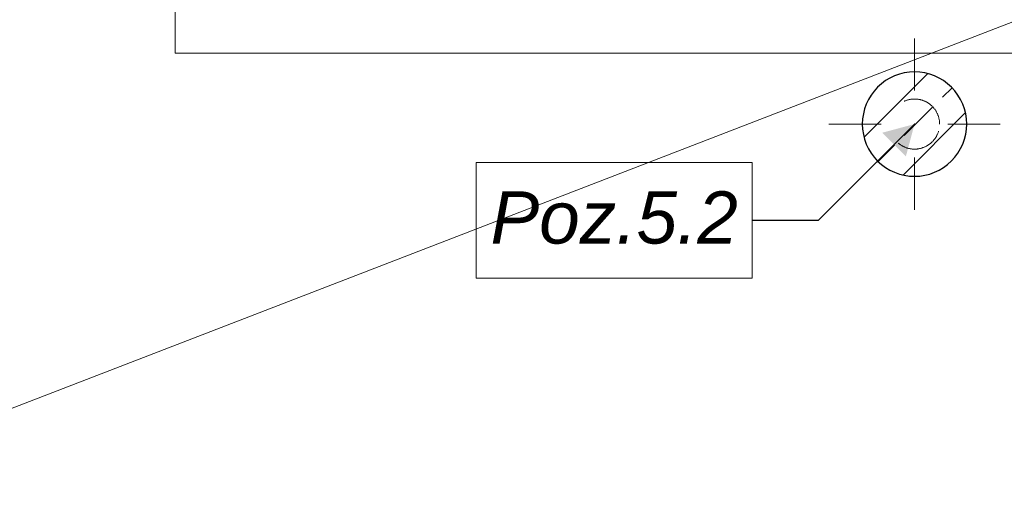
# Model space of a CAD drawing. Header units: millimetres. Extents: x -52968 to 399385, y -141133 to 110561.
# Tile 92 of 146: x 73858 to 76215, y -98368 to -97208. Entities that reach past the tile are written whole.
import ezdxf

# ---------------------------------------------------------------- set-up
doc = ezdxf.new("R2010")
doc.units = ezdxf.units.MM
doc.linetypes.add('SIM-Wegliniec-21.07.2025-Parter$0$Przerywana', pattern=[240, 120, -120])
doc.layers.add('_xref', color=250, linetype='Continuous')
for name, color, linetype, lineweight in [('SIM-Wegliniec-21.07.2025-Parter$0$Nowe_A-Konstrukcja Opis_Nr_pióra__58', 250, 'Continuous', 0), ('SIM-Wegliniec-21.07.2025-Parter$0$Nowe_A-Strop-Wejście_Nr_pióra__89', 250, 'Continuous', 0), ('SIM-Wegliniec-21.07.2025-Parter$0$Nowe_A-Słupy', 250, 'Continuous', 0), ('SIM-Wegliniec-21.07.2025-Parter$0$Nowe_A-Słupy_Nr_pióra__20', 250, 'Continuous', 0), ('SIM-Wegliniec-21.07.2025-Parter$0$Nowe_A-Słupy_Nr_pióra__28', 250, 'Continuous', 0), ('SIM-Wegliniec-21.07.2025-Parter$0$Nowe_A-Słupy_Nr_pióra__88', 250, 'Continuous', 0)]:
    doc.layers.add(name, color=color, linetype=linetype, lineweight=lineweight)
doc.styles.add('SIM-Wegliniec-21.07.2025-Parter$0$STYL_AUTOMATYCZNY_3', font='arial.ttf')
doc.dimstyles.new('SIM-Wegliniec-21.07.2025-Parter$0$STYL_AUTOMATYCZNY__9', dxfattribs={"dimtxt": 0.18, "dimasz": 76, "dimexe": 0.18, "dimexo": 0.0625, "dimgap": 0, "dimtad": 0, "dimtih": 1, "dimtoh": 1, "dimdec": 4, "dimzin": 0, "dimdsep": 46, "dimcen": 0.09, "dimadec": 0, "dimazin": 0, "dimtfac": 1, "dimtdec": 4, "dimtmove": 0, "dimatfit": 3, "dimldrblk": 'SIM-Wegliniec-21.07.2025-Parter$0$ARROWHEAD_16', "dimfxl": 1, "dimtolj": 1, "dimtzin": 0, "dimarcsym": 0})

# ---------------------------------------------------------------- blocks, each defined once
blk = doc.blocks.new('SIM-Wegliniec-21.07.2025-Parter$0$ARROWHEAD_16')
at = {"linetype": 'Continuous', "lineweight": 0}
blk.add_hatch(color=0, dxfattribs=at).paths.add_polyline_path([(-0.9093, 0.525), (0, 0), (-0.9093, -0.525)])
at = {"color": 0, "linetype": 'Continuous', "lineweight": 0}
blk.add_line((0, 0), (-1, 0), dxfattribs=at)
blk = doc.blocks.new('SIM-Wegliniec-21.07.2025-Parter')
at = {"layer": 'SIM-Wegliniec-21.07.2025-Parter$0$Nowe_A-Słupy', "linetype": 'Continuous', "lineweight": 0}
h = blk.add_hatch(dxfattribs=at)
h.set_pattern_fill('Beton_zbrojony', color=256, style=0, pattern_type=2)
h.set_pattern_definition([(45, (0, 0), (-91.92388, 91.92388), []), (45, (-45.96, 45.96), (-91.92388, 91.92388), [97.5, -32.5])])
h.paths.add_polyline_path([(76125.2, -97457.5, 0.414214), (76000.2, -97332.5, 0.414214), (75875.2, -97457.6, 0.414214), (76000.2, -97582.5, 0.414214)])
at = {"layer": 'SIM-Wegliniec-21.07.2025-Parter$0$Nowe_A-Konstrukcja Opis_Nr_pióra__58', "linetype": 'Continuous', "lineweight": 13}
blk.add_lwpolyline([(71820.1, -98917.6), (76249.7, -97207.5)], dxfattribs=at)
at = {"layer": 'SIM-Wegliniec-21.07.2025-Parter$0$Nowe_A-Konstrukcja Opis_Nr_pióra__58', "linetype": 'Continuous', "lineweight": 13, "flags": 128}
blk.add_lwpolyline([(74950.5, -97549.9), (75611.8, -97549.9), (75611.8, -97826.3), (74950.5, -97826.3)], close=True, dxfattribs=at)
at = {"layer": 'SIM-Wegliniec-21.07.2025-Parter$0$Nowe_A-Strop-Wejście_Nr_pióra__89', "linetype": 'Continuous', "lineweight": 13, "flags": 128}
blk.add_lwpolyline([(71820.1, -97207.6), (71820.1, -98407.6), (72130.1, -98407.6), (72130.1, -98917.6), (74230.1, -98917.6), (81725.5, -98917.6), (83880.1, -98917.4), (83880.1, -98407.6), (84190.1, -98407.6), (84190.1, -97287.1), (83477.1, -97287.4), (74230.1, -97287.6), (74230.1, -95807.6), (72530.1, -95807.6), (72530.1, -97207.6)], close=True, dxfattribs=at)
at = {"layer": 'SIM-Wegliniec-21.07.2025-Parter$0$Nowe_A-Słupy_Nr_pióra__20', "linetype": 'Continuous', "lineweight": 13}
for p, q in [((76000.2, -97377.5), (76000.2, -97252.5)), ((75920.2, -97457.6), (75795.2, -97457.6)), ((76080.2, -97457.5), (76205.2, -97457.5)), ((76000.2, -97537.5), (76000.2, -97662.5))]:
    blk.add_line(p, q, dxfattribs=at)
blk.add_point((76000.2, -97457.5), dxfattribs=at)
at = {"layer": 'SIM-Wegliniec-21.07.2025-Parter$0$Nowe_A-Słupy_Nr_pióra__28', "linetype": 'Continuous', "lineweight": 25, "flags": 128}
blk.add_lwpolyline([(76125.2, -97457.5, 0.414214), (76000.2, -97332.5, 0.414214), (75875.2, -97457.6, 0.414214), (76000.2, -97582.5, 0.414214)], format="xyb", close=True, dxfattribs=at)
at = {"layer": 'SIM-Wegliniec-21.07.2025-Parter$0$Nowe_A-Słupy_Nr_pióra__88', "linetype": 'SIM-Wegliniec-21.07.2025-Parter$0$Przerywana', "lineweight": 13, "flags": 128}
blk.add_lwpolyline([(76060.2, -97457.5, 0.414214), (76000.2, -97397.5, 0.414214), (75940.2, -97457.6, 0.414214), (76000.2, -97517.5, 0.414214)], format="xyb", close=True, dxfattribs=at)
at = {"layer": 'SIM-Wegliniec-21.07.2025-Parter$0$Nowe_A-Konstrukcja Opis_Nr_pióra__58', "linetype": 'Continuous', "lineweight": 13, "insert": (75281.2, -97682), "char_height": 125, "attachment_point": 5, "rotation": 359.9999, "style": 'SIM-Wegliniec-21.07.2025-Parter$0$STYL_AUTOMATYCZNY_3'}
blk.add_mtext('\\A1;{\\pqc;\\fArial|b0|i1|c238|p0;\\W1.000000;Poz.5.\\fArial|b0|i1|c238|p0;\\W1.000000;2}', dxfattribs=at)
at = {"layer": 'SIM-Wegliniec-21.07.2025-Parter$0$Nowe_A-Konstrukcja Opis_Nr_pióra__58', "linetype": 'Continuous', "lineweight": 13, "annotation_type": 0, "has_hookline": 1, "hookline_direction": 1, "text_width": 585.7, "horizontal_direction": (1, -1e-06, 0)}
blk.add_leader([(76000.2, -97457.5), (75769.6, -97688.1), (75611.8, -97688.1)], dimstyle='SIM-Wegliniec-21.07.2025-Parter$0$STYL_AUTOMATYCZNY__9', dxfattribs=at)

msp = doc.modelspace()

# ---------------------------------------------------------------- block references
at = {"layer": '_xref'}
msp.add_blockref('SIM-Wegliniec-21.07.2025-Parter', (0, 0), dxfattribs=at)

doc.saveas('drawing.dxf')
